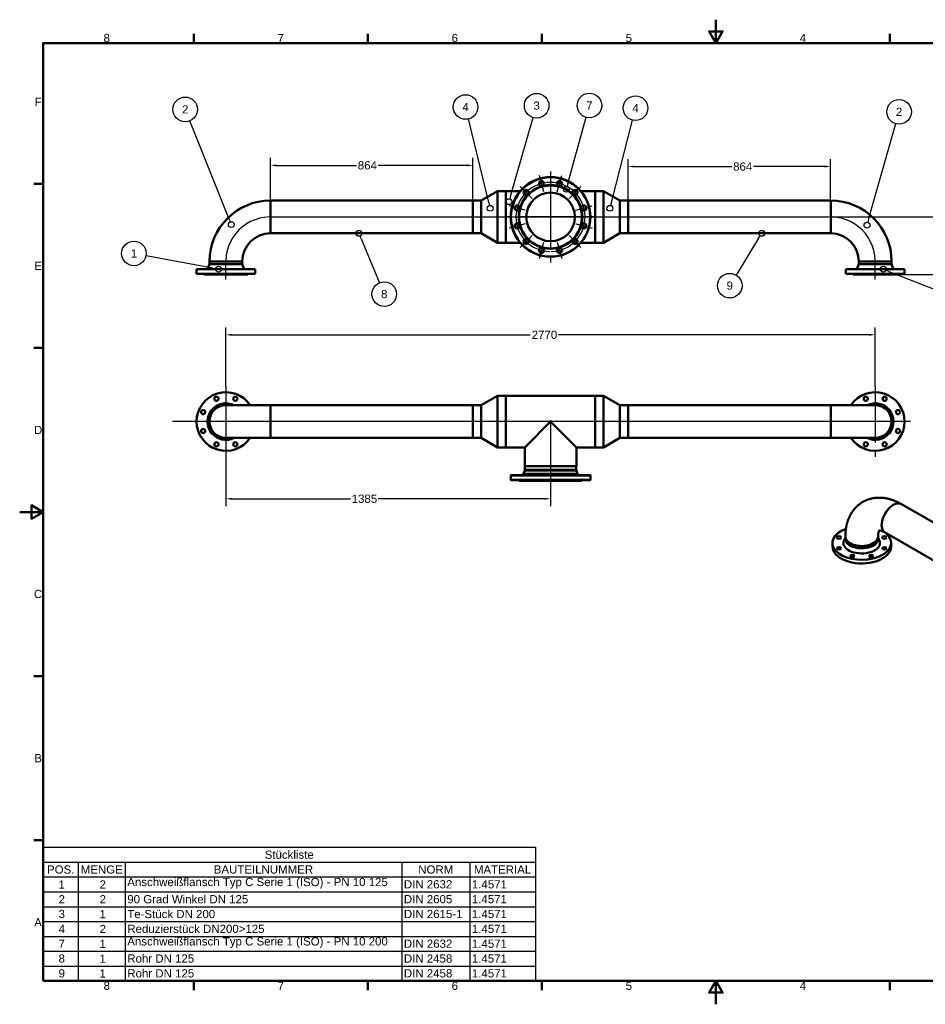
# Paper-space layout 'Layout1' of a CAD drawing. Extents: x 0 to 594, y 0 to 420.
# Tile 1 of 2: x 0 to 386, y 0 to 420. Entities that reach past the tile are written whole.
import ezdxf

# ---------------------------------------------------------------- set-up
doc = ezdxf.new("R2010")
doc.units = 0
doc.linetypes.add('ACAD_ISO08W100', pattern=[36, 24, -3, 6, -3])
for name, color, linetype, lineweight in [('2DTransRahmen', 7, 'Continuous', 50), ('AM_0', 7, 'Continuous', 50), ('AM_2', 7, 'Continuous', 50), ('AM_5', 7, 'Continuous', 25), ('AM_7', 7, 'ACAD_ISO08W100', 25)]:
    doc.layers.add(name, color=color, linetype=linetype, lineweight=lineweight)
doc.styles.add('Aktuell-DIN', font='ARIAL.TTF')
doc.styles.get("Standard").update_dxf_attribs({"font": 'ARIAL.TTF'})
doc.styles.add('Textstil12', font='ARIAL.TTF')
doc.dimstyles.new('DIN - Andere', dxfattribs={"dimtxt": 3.5, "dimasz": 2.5, "dimexe": 3.175, "dimexo": 0, "dimgap": 0.8, "dimtad": 0, "dimtih": 1, "dimtoh": 1, "dimrnd": 1e-08, "dimtxsty": 'Standard', "dimblk2": 'CLOSED', "dimcen": 0.09, "dimdle": 10, "dimclrd": 250, "dimclre": 250, "dimclrt": 18, "dimadec": 0, "dimazin": 2, "dimtfac": 1, "dimtofl": 0, "dimtmove": 0, "dimatfit": 3, "dimfxl": 1, "dimtolj": 1, "dimlwd": 25, "dimlwe": 25, "dimarcsym": 0})

# ---------------------------------------------------------------- blocks, each defined once
blk = doc.blocks.new('Default Border')
at = {"layer": '2DTransRahmen', "linetype": 'Continuous', "lineweight": 50}
for points in [[(297, 420), (297, 410), (294.11, 415), (299.89, 415), (297, 410)], [(74.25, 410), (74.25, 413.9)], [(148.5, 410), (148.5, 413.9)], [(222.75, 410), (222.75, 413.9)], [(371.25, 410), (371.25, 413.9)], [(10, 10), (10, 410), (584, 410), (584, 10), (10, 10)], [(10, 350), (6.1, 350)], [(10, 280), (6.1, 280)], [(0, 210), (10, 210), (5, 212.89), (5, 207.11), (10, 210)], [(10, 140), (6.1, 140)], [(10, 70), (6.1, 70)], [(74.25, 10), (74.25, 6.1)], [(148.5, 10), (148.5, 6.1)], [(222.75, 10), (222.75, 6.1)], [(297, 0), (297, 10), (294.11, 5), (299.89, 5), (297, 10)], [(371.25, 10), (371.25, 6.1)]]:
    blk.add_lwpolyline(points, dxfattribs=at)
at = {"layer": '2DTransRahmen', "lineweight": 211, "char_height": 3.5, "attachment_point": 7, "style": 'Aktuell-DIN'}
for s, insert in [('8', (35.77, 410.4)), ('7', (110.02, 410.4)), ('6', (184.27, 410.4)), ('5', (258.52, 410.4)), ('4', (332.77, 410.4)), ('F', (6.36, 383.25)), ('E', (6.22, 313.25)), ('D', (6.08, 243.25)), ('C', (6.08, 173.25)), ('B', (6.22, 103.25)), ('A', (6.21, 33.25)), ('8', (35.77, 6.1)), ('7', (110.02, 6.1)), ('6', (184.27, 6.1)), ('5', (258.52, 6.1)), ('4', (332.77, 6.1))]:
    blk.add_mtext(s, dxfattribs=dict(at, insert=insert))
blk = doc.blocks.new('2DMittellinie1')
at = {"layer": 'AM_2', "lineweight": 25}
blk.add_line((87.97, 309.16), (87.97, 316.06), dxfattribs=at)
blk = doc.blocks.new('2DMittellinie2')
at = {"layer": 'AM_2', "lineweight": 25}
blk.add_arc((106.97, 316.86), 19, 85.4766, 184.5234, dxfattribs=at)
blk = doc.blocks.new('2DMittellinie3')
at = {"layer": 'AM_2', "lineweight": 25}
blk.add_line((107.05, 335.86), (344.86, 335.86), dxfattribs=at)
blk = doc.blocks.new('2DMittellinie4')
at = {"layer": 'AM_2', "lineweight": 25}
blk.add_arc((345.97, 316.86), 19, 355.4766, 94.5234, dxfattribs=at)
blk = doc.blocks.new('2DMittellinie5')
at = {"layer": 'AM_2', "lineweight": 25}
blk.add_line((364.97, 309.16), (364.97, 316.06), dxfattribs=at)
blk = doc.blocks.new('2DMittellinie6')
at = {"layer": 'AM_2', "lineweight": 25}
blk.add_line((379.89, 248.58), (65.22, 248.58), dxfattribs=at)
blk = doc.blocks.new('2DMittellinie7')
at = {"layer": 'AM_2', "lineweight": 25}
blk.add_line((226.47, 249.18), (226.47, 226.98), dxfattribs=at)
blk = doc.blocks.new('2DMittelpunkt1')
at = {"layer": 'AM_7', "lineweight": 25}
for p, q in [((87.97, 263.58), (87.97, 233.58)), ((102.97, 248.58), (72.97, 248.58))]:
    blk.add_line(p, q, dxfattribs=at)
blk = doc.blocks.new('2DMittelpunkt2')
at = {"layer": 'AM_7', "lineweight": 25}
for p, q in [((364.97, 263.58), (364.97, 233.58)), ((379.97, 248.58), (349.97, 248.58))]:
    blk.add_line(p, q, dxfattribs=at)
blk = doc.blocks.new('2DMittelpunkt3')
at = {"layer": 'AM_7', "lineweight": 25}
for p, q in [((226.47, 348.98), (226.47, 322.75)), ((239.59, 335.86), (213.36, 335.86))]:
    blk.add_line(p, q, dxfattribs=at)
blk = doc.blocks.new('2DTransSymbol1')
at = {"layer": 'AM_5', "linetype": 'Continuous', "lineweight": 25}
for q in [(72.56, 376.88), (89.8, 333.74)]:
    blk.add_line((89.33, 334.9), q, dxfattribs=at)
for centre, radius in [((70.61, 381.74), 5.25), ((90.26, 332.58), 1.25)]:
    blk.add_circle(centre, radius, dxfattribs=at)
at = {"layer": 'AM_5', "linetype": 'Continuous', "lineweight": 25, "insert": (69.25, 379.99), "char_height": 3.5, "attachment_point": 7, "style": 'Textstil12'}
blk.add_mtext('2', dxfattribs=at)
blk = doc.blocks.new('2DTransSymbol2')
at = {"layer": 'AM_5', "linetype": 'Continuous', "lineweight": 25}
for q in [(53.89, 319.33), (83.61, 313.79)]:
    blk.add_line((82.38, 314.02), q, dxfattribs=at)
for centre, radius in [((48.74, 320.29), 5.25), ((84.84, 313.56), 1.25)]:
    blk.add_circle(centre, radius, dxfattribs=at)
at = {"layer": 'AM_5', "linetype": 'Continuous', "lineweight": 25, "insert": (47.38, 318.53), "char_height": 3.5, "attachment_point": 7, "style": 'Textstil12'}
blk.add_mtext('1', dxfattribs=at)
blk = doc.blocks.new('2DTransSymbol3')
at = {"layer": 'AM_5', "linetype": 'Continuous', "lineweight": 25}
for q in [(191.45, 377.67), (200.41, 340.76)]:
    blk.add_line((200.11, 341.98), q, dxfattribs=at)
for centre, radius in [((190.22, 382.75), 5.25), ((200.7, 339.55), 1.25)]:
    blk.add_circle(centre, radius, dxfattribs=at)
at = {"layer": 'AM_5', "color": 178, "linetype": 'Continuous', "lineweight": 25, "insert": (188.86, 381), "char_height": 3.5, "attachment_point": 7, "style": 'Textstil12'}
blk.add_mtext('4', dxfattribs=at)
blk = doc.blocks.new('2DTransSymbol4')
at = {"layer": 'AM_5', "linetype": 'Continuous', "lineweight": 25}
for q in [(219.09, 378.28), (209.05, 343.59)]:
    blk.add_line((209.4, 344.79), q, dxfattribs=at)
for centre, radius in [((220.54, 383.31), 5.25), ((208.7, 342.39), 1.25)]:
    blk.add_circle(centre, radius, dxfattribs=at)
at = {"layer": 'AM_5', "color": 18, "linetype": 'Continuous', "lineweight": 25, "insert": (219.18, 381.55), "char_height": 3.5, "attachment_point": 7, "style": 'Textstil12'}
blk.add_mtext('3', dxfattribs=at)
blk = doc.blocks.new('2DTransSymbol5')
at = {"layer": 'AM_5', "linetype": 'Continuous', "lineweight": 25}
for q in [(261.41, 377.2), (252.1, 340.76)]:
    blk.add_line((252.41, 341.97), q, dxfattribs=at)
for centre, radius in [((262.71, 382.26), 5.25), ((251.79, 339.55), 1.25)]:
    blk.add_circle(centre, radius, dxfattribs=at)
at = {"layer": 'AM_5', "color": 18, "linetype": 'Continuous', "lineweight": 25, "insert": (261.35, 380.51), "char_height": 3.5, "attachment_point": 7, "style": 'Textstil12'}
blk.add_mtext('4', dxfattribs=at)
blk = doc.blocks.new('2DTransSymbol6')
at = {"layer": 'AM_5', "linetype": 'Continuous', "lineweight": 25}
for q in [(373.73, 375.67), (361.8, 333.53)]:
    blk.add_line((362.14, 334.73), q, dxfattribs=at)
for centre, radius in [((375.16, 380.7), 5.25), ((361.46, 332.33), 1.25)]:
    blk.add_circle(centre, radius, dxfattribs=at)
at = {"layer": 'AM_5', "color": 18, "linetype": 'Continuous', "lineweight": 25, "insert": (373.8, 378.95), "char_height": 3.5, "attachment_point": 7, "style": 'Textstil12'}
blk.add_mtext('2', dxfattribs=at)
blk = doc.blocks.new('2DTransSymbol7')
at = {"layer": 'AM_5', "linetype": 'Continuous', "lineweight": 25}
for q in [(369.59, 313.1), (400.8, 300.79)]:
    blk.add_line((370.75, 312.64), q, dxfattribs=at)
for centre, radius in [((368.43, 313.56), 1.25), ((405.67, 298.87), 5.25)]:
    blk.add_circle(centre, radius, dxfattribs=at)
at = {"layer": 'AM_5', "linetype": 'Continuous', "lineweight": 25, "insert": (404.31, 297.11), "char_height": 3.5, "attachment_point": 7, "style": 'Textstil12'}
blk.add_mtext('1', dxfattribs=at)
blk = doc.blocks.new('*D43')
at = {"layer": 'AM_5', "color": 250, "linetype": 'Continuous', "lineweight": 25}
for p, q in [((87.97, 248.58), (87.97, 212.46)), ((226.47, 226.98), (226.47, 212.46)), ((90.47, 215.63), (141.19, 215.63)), ((223.97, 215.63), (152.94, 215.63))]:
    blk.add_line(p, q, dxfattribs=at)
at = {"layer": 'AM_5', "color": 250, "linetype": 'Continuous'}
for points in [[(90.47, 216.05), (90.47, 215.22), (87.97, 215.63)], [(223.97, 216.05), (223.97, 215.22), (226.47, 215.63)]]:
    blk.add_solid(points, dxfattribs=at)
at = {"layer": 'Defpoints', "color": 0, "linetype": 'Continuous'}
for p in [(87.97, 248.58), (226.47, 226.98), (226.47, 215.63)]:
    blk.add_point(p, dxfattribs=at)
at = {"layer": 'AM_5', "color": 18, "linetype": 'Continuous', "lineweight": 25, "insert": (147.07, 215.63), "char_height": 3.5, "attachment_point": 5, "style": 'Textstil12'}
blk.add_mtext('\\A1;1385', dxfattribs=at)
blk = doc.blocks.new('_Closed')
at = {"color": 0, "linetype": 'ByBlock', "lineweight": -2}
for p, q in [((-10, 1.67), (0, 0)), ((-10, 1.67), (-10, -1.67)), ((0, 0), (-10, -1.67)), ((0, 0), (-10, 0))]:
    blk.add_line(p, q, dxfattribs=at)
blk = doc.blocks.new('*D44')
at = {"layer": 'AM_5', "color": 250, "linetype": 'Continuous', "lineweight": 25}
for p, q in [((87.97, 263.58), (87.97, 288.76)), ((364.97, 263.58), (364.97, 288.76)), ((90.47, 285.58), (217.82, 285.58)), ((362.47, 285.58), (229.92, 285.58))]:
    blk.add_line(p, q, dxfattribs=at)
at = {"layer": 'AM_5', "color": 250, "linetype": 'Continuous'}
for points in [[(90.47, 286), (90.47, 285.16), (87.97, 285.58)], [(362.47, 286), (362.47, 285.16), (364.97, 285.58)]]:
    blk.add_solid(points, dxfattribs=at)
at = {"layer": 'Defpoints', "color": 0, "linetype": 'Continuous'}
for p in [(364.97, 285.58), (87.97, 263.58), (364.97, 263.58)]:
    blk.add_point(p, dxfattribs=at)
at = {"layer": 'AM_5', "color": 18, "linetype": 'Continuous', "lineweight": 25, "insert": (223.87, 285.58), "char_height": 3.5, "attachment_point": 5, "style": 'Textstil12'}
blk.add_mtext('\\A1;2770', dxfattribs=at)
blk = doc.blocks.new('*D45')
at = {"layer": 'AM_5', "color": 250, "linetype": 'Continuous', "lineweight": 25}
for p, q in [((259.57, 335.86), (259.57, 360.53)), ((262.07, 357.35), (303.77, 357.35)), ((343.47, 357.35), (313.09, 357.35)), ((345.97, 335.86), (345.97, 360.53))]:
    blk.add_line(p, q, dxfattribs=at)
at = {"layer": 'AM_5', "color": 250, "linetype": 'Continuous'}
for points in [[(262.07, 357.77), (262.07, 356.94), (259.57, 357.35)], [(343.47, 357.77), (343.47, 356.94), (345.97, 357.35)]]:
    blk.add_solid(points, dxfattribs=at)
at = {"layer": 'Defpoints', "color": 0, "linetype": 'Continuous'}
for p in [(345.97, 357.35), (259.57, 335.86), (345.97, 335.86)]:
    blk.add_point(p, dxfattribs=at)
at = {"layer": 'AM_5', "color": 18, "linetype": 'Continuous', "lineweight": 25, "insert": (308.43, 357.35), "char_height": 3.5, "attachment_point": 5, "style": 'Textstil12'}
blk.add_mtext('\\A1;864', dxfattribs=at)
blk = doc.blocks.new('*D46')
at = {"layer": 'AM_5', "color": 250, "linetype": 'Continuous', "lineweight": 25}
for p, q in [((345.97, 335.86), (403.15, 335.86)), ((399.97, 333.36), (399.97, 326.8)), ((399.97, 313.86), (399.97, 321.62)), ((364.97, 311.36), (403.15, 311.36))]:
    blk.add_line(p, q, dxfattribs=at)
at = {"layer": 'AM_5', "color": 250, "linetype": 'Continuous'}
for points in [[(399.55, 333.36), (400.39, 333.36), (399.97, 335.86)], [(399.55, 313.86), (400.39, 313.86), (399.97, 311.36)]]:
    blk.add_solid(points, dxfattribs=at)
at = {"layer": 'Defpoints', "color": 0, "linetype": 'Continuous'}
for p in [(345.97, 335.86), (364.97, 311.36), (399.97, 311.36)]:
    blk.add_point(p, dxfattribs=at)
at = {"layer": 'AM_5', "color": 18, "linetype": 'Continuous', "lineweight": 25, "insert": (399.97, 324.21), "char_height": 3.5, "attachment_point": 5, "style": 'Textstil12'}
blk.add_mtext('\\A1;245', dxfattribs=at)
blk = doc.blocks.new('2DTransSymbol8')
at = {"layer": 'AM_5', "linetype": 'Continuous', "lineweight": 25}
for q in [(241.65, 378.36), (233.56, 348.87)]:
    blk.add_line((233.89, 350.07), q, dxfattribs=at)
for centre, radius in [((243.04, 383.4), 5.25), ((233.23, 347.66), 1.25)]:
    blk.add_circle(centre, radius, dxfattribs=at)
at = {"layer": 'AM_5', "linetype": 'Continuous', "lineweight": 25, "insert": (241.68, 381.68), "char_height": 3.5, "attachment_point": 7, "style": 'Textstil12'}
blk.add_mtext('7', dxfattribs=at)
blk = doc.blocks.new('2DMittelpunkt4')
at = {"layer": 'AM_7', "lineweight": 25}
for p, q in [((226.47, 355.26), (226.47, 316.46)), ((245.87, 335.86), (207.07, 335.86))]:
    blk.add_line(p, q, dxfattribs=at)
blk = doc.blocks.new('2DMittelpunkt5')
at = {"layer": 'AM_7', "lineweight": 25}
blk.add_line((221.72, 318.14), (223.59, 325.09), dxfattribs=at)
blk = doc.blocks.new('2DMittelpunkt6')
at = {"layer": 'AM_7', "lineweight": 25}
blk.add_line((218.59, 327.98), (213.5, 322.88), dxfattribs=at)
blk = doc.blocks.new('2DMittelpunkt7')
at = {"layer": 'AM_7', "lineweight": 25}
blk.add_line((215.7, 332.97), (208.75, 331.11), dxfattribs=at)
blk = doc.blocks.new('2DMittelpunkt8')
at = {"layer": 'AM_7', "lineweight": 25}
blk.add_line((215.7, 338.75), (208.75, 340.61), dxfattribs=at)
blk = doc.blocks.new('2DMittelpunkt9')
at = {"layer": 'AM_7', "lineweight": 25}
blk.add_line((218.59, 343.74), (213.5, 348.84), dxfattribs=at)
blk = doc.blocks.new('2DMittelpunkt10')
at = {"layer": 'AM_7', "lineweight": 25}
blk.add_line((223.59, 346.63), (221.72, 353.58), dxfattribs=at)
blk = doc.blocks.new('2DMittelpunkt11')
at = {"layer": 'AM_7', "lineweight": 25}
blk.add_line((229.36, 346.63), (231.22, 353.58), dxfattribs=at)
blk = doc.blocks.new('2DMittelpunkt12')
at = {"layer": 'AM_7', "lineweight": 25}
blk.add_line((234.36, 343.74), (239.45, 348.84), dxfattribs=at)
blk = doc.blocks.new('2DMittelpunkt13')
at = {"layer": 'AM_7', "lineweight": 25}
blk.add_line((237.24, 338.75), (244.2, 340.61), dxfattribs=at)
blk = doc.blocks.new('2DMittelpunkt14')
at = {"layer": 'AM_7', "lineweight": 25}
blk.add_line((237.24, 332.97), (244.2, 331.11), dxfattribs=at)
blk = doc.blocks.new('2DMittelpunkt15')
at = {"layer": 'AM_7', "lineweight": 25}
blk.add_line((234.36, 327.98), (239.45, 322.88), dxfattribs=at)
blk = doc.blocks.new('2DMittelpunkt16')
at = {"layer": 'AM_7', "lineweight": 25}
blk.add_line((229.36, 325.09), (231.22, 318.14), dxfattribs=at)
blk = doc.blocks.new('2DMittellinie8')
at = {"layer": 'AM_2', "lineweight": 25}
blk.add_arc((226.47, 335.86), 14.75, 271.0159, 268.9841, dxfattribs=at)
blk = doc.blocks.new('*D47')
at = {"layer": 'AM_5', "color": 250, "linetype": 'Continuous', "lineweight": 25}
for p, q in [((106.97, 335.86), (106.97, 361.04)), ((109.47, 357.86), (143.65, 357.86)), ((190.87, 357.86), (152.97, 357.86)), ((193.37, 335.86), (193.37, 361.04))]:
    blk.add_line(p, q, dxfattribs=at)
at = {"layer": 'AM_5', "color": 250, "linetype": 'Continuous'}
for points in [[(109.47, 358.28), (109.47, 357.44), (106.97, 357.86)], [(190.87, 358.28), (190.87, 357.44), (193.37, 357.86)]]:
    blk.add_solid(points, dxfattribs=at)
at = {"layer": 'Defpoints', "color": 0, "linetype": 'Continuous'}
for p in [(193.37, 357.86), (106.97, 335.86), (193.37, 335.86)]:
    blk.add_point(p, dxfattribs=at)
at = {"layer": 'AM_5', "color": 18, "linetype": 'Continuous', "lineweight": 25, "insert": (148.31, 357.86), "char_height": 3.5, "attachment_point": 5, "style": 'Textstil12'}
blk.add_mtext('\\A1;864', dxfattribs=at)
blk = doc.blocks.new('2DTransSymbol9')
at = {"layer": 'AM_5', "linetype": 'Continuous', "lineweight": 25}
for q in [(145.19, 327.72), (153.51, 307.77)]:
    blk.add_line((145.67, 326.57), q, dxfattribs=at)
for centre, radius in [((144.71, 328.88), 1.25), ((155.52, 302.93), 5.25)]:
    blk.add_circle(centre, radius, dxfattribs=at)
at = {"layer": 'AM_5', "linetype": 'Continuous', "lineweight": 25, "insert": (154.16, 301.18), "char_height": 3.5, "attachment_point": 7, "style": 'Textstil12'}
blk.add_mtext('8', dxfattribs=at)
blk = doc.blocks.new('2DTransSymbol10')
at = {"layer": 'AM_5', "linetype": 'Continuous', "lineweight": 25}
for q in [(315.9, 327.81), (305.66, 311.01)]:
    blk.add_line((315.25, 326.74), q, dxfattribs=at)
for centre, radius in [((316.55, 328.88), 1.25), ((302.93, 306.54), 5.25)]:
    blk.add_circle(centre, radius, dxfattribs=at)
at = {"layer": 'AM_5', "color": 18, "linetype": 'Continuous', "lineweight": 25, "insert": (301.57, 304.78), "char_height": 3.5, "attachment_point": 7, "style": 'Textstil12'}
blk.add_mtext('9', dxfattribs=at)

psp = doc.layouts.get("Layout1")

# ---------------------------------------------------------------- linework, layer by layer
at = {"lineweight": 25}
for p, q in [((10, 66.9675), (220, 66.9675)), ((10, 10), (10, 66.9675)), ((220, 66.9675), (220, 10)), ((10, 60.6378), (220, 60.6378)), ((25, 60.6378), (25, 54.3081)), ((45, 60.6378), (45, 54.3081)), ((163, 60.6378), (163, 54.3081)), ((192, 60.6378), (192, 54.3081)), ((10, 54.3081), (220, 54.3081)), ((25, 54.3081), (25, 47.9784)), ((45, 54.3081), (45, 47.9784)), ((163, 54.3081), (163, 47.9784)), ((192, 54.3081), (192, 47.9784)), ((10, 47.9784), (220, 47.9784)), ((25, 47.9784), (25, 41.6486)), ((45, 47.9784), (45, 41.6486)), ((163, 47.9784), (163, 41.6486)), ((192, 47.9784), (192, 41.6486)), ((10, 41.6486), (220, 41.6486)), ((25, 41.6486), (25, 35.3189)), ((45, 41.6486), (45, 35.3189)), ((163, 41.6486), (163, 35.3189)), ((192, 41.6486), (192, 35.3189)), ((10, 35.3189), (220, 35.3189)), ((25, 35.3189), (25, 28.9892)), ((45, 35.3189), (45, 28.9892)), ((163, 35.3189), (163, 28.9892)), ((192, 35.3189), (192, 28.9892)), ((10, 28.9892), (220, 28.9892)), ((25, 28.9892), (25, 22.6595)), ((45, 28.9892), (45, 22.6595)), ((163, 28.9892), (163, 22.6595)), ((192, 28.9892), (192, 22.6595)), ((10, 22.6595), (220, 22.6595)), ((25, 22.6595), (25, 16.3297)), ((45, 22.6595), (45, 16.3297)), ((163, 22.6595), (163, 16.3297)), ((192, 22.6595), (192, 16.3297)), ((10, 16.3297), (220, 16.3297)), ((25, 16.3297), (25, 10)), ((45, 16.3297), (45, 10)), ((163, 16.3297), (163, 10)), ((192, 16.3297), (192, 10)), ((220, 10), (10, 10))]:
    psp.add_line(p, q, dxfattribs=at)
at = {"layer": 'AM_0', "linetype": 'Continuous', "lineweight": 50}
for p, q in [((196.8734, 342.845), (203.8734, 346.875)), ((203.8734, 331.5427), (203.8734, 346.875)), ((203.8734, 346.875), (207.3734, 346.875)), ((207.3734, 331.5427), (207.3734, 346.875)), ((207.3734, 346.875), (207.3734, 324.845)), ((207.3734, 346.875), (213.5247, 346.875)), ((215.1122, 346.875), (216.9751, 346.875)), ((235.9718, 346.875), (237.8347, 346.875)), ((239.4222, 346.875), (245.5734, 346.875)), ((245.5734, 346.875), (245.5734, 324.845)), ((249.0734, 346.875), (245.5734, 346.875)), ((245.5734, 346.875), (245.5734, 324.845)), ((249.0734, 346.875), (249.0734, 324.845)), ((256.0734, 342.845), (249.0734, 346.875)), ((106.9734, 342.845), (106.9734, 328.875)), ((106.9734, 342.845), (193.3734, 342.845)), ((106.9734, 342.845), (106.9734, 328.875)), ((193.3734, 342.845), (193.3734, 328.875)), ((193.3734, 333.1223), (193.3734, 342.845)), ((193.3734, 342.845), (196.8734, 342.845)), ((196.8734, 333.1223), (196.8734, 342.845)), ((256.0734, 342.845), (256.0734, 328.875)), ((259.5734, 342.845), (256.0734, 342.845)), ((259.5734, 342.845), (259.5734, 328.875)), ((259.5734, 342.845), (345.9734, 342.845)), ((259.5734, 342.845), (259.5734, 328.875)), ((345.9734, 342.845), (345.9734, 328.875)), ((345.9734, 328.875), (345.9734, 342.845)), ((193.3734, 328.875), (193.3734, 333.1223)), ((196.8734, 328.875), (196.8734, 333.1223)), ((106.9734, 328.875), (193.3734, 328.875)), ((193.3734, 328.875), (196.8734, 328.875)), ((196.8734, 328.875), (203.8734, 324.845)), ((203.8734, 324.845), (203.8734, 331.5427)), ((207.3734, 324.845), (207.3734, 331.5427)), ((256.0734, 328.875), (249.0734, 324.845)), ((259.5734, 328.875), (256.0734, 328.875)), ((259.5734, 328.875), (345.9734, 328.875)), ((203.8734, 324.845), (207.3734, 324.845)), ((207.3734, 324.845), (213.5247, 324.845)), ((215.1122, 324.845), (216.9751, 324.845)), ((235.9718, 324.845), (237.8347, 324.845)), ((239.4222, 324.845), (245.5734, 324.845)), ((249.0734, 324.845), (245.5734, 324.845)), ((80.9884, 315.66), (80.1734, 313.56)), ((80.9884, 316.86), (94.9584, 316.86)), ((94.4267, 316.86), (80.9884, 316.86)), ((80.9884, 315.66), (80.9884, 316.86)), ((94.4267, 315.66), (80.9884, 315.66)), ((94.9584, 316.86), (94.4267, 316.86)), ((94.9584, 315.66), (94.4267, 315.66)), ((94.9584, 315.66), (94.9584, 316.86)), ((94.9584, 315.66), (95.7734, 313.56)), ((357.9884, 315.66), (357.1734, 313.56)), ((357.9884, 316.86), (371.9584, 316.86)), ((371.9584, 316.86), (357.9884, 316.86)), ((357.9884, 315.66), (357.9884, 316.86)), ((371.9584, 315.66), (357.9884, 315.66)), ((371.9584, 315.66), (371.9584, 316.86)), ((371.9584, 315.66), (372.7734, 313.56)), ((99.5219, 313.56), (75.4734, 313.56)), ((75.4734, 311.66), (75.4734, 313.56)), ((99.5219, 311.66), (75.4734, 311.66)), ((78.5734, 311.36), (78.5734, 311.66)), ((96.6579, 311.36), (78.5734, 311.36)), ((97.3734, 311.36), (96.6579, 311.36)), ((97.3734, 311.36), (97.3734, 311.66)), ((100.4734, 313.56), (99.5219, 313.56)), ((100.4734, 311.66), (99.5219, 311.66)), ((100.4734, 311.66), (100.4734, 313.56)), ((377.4734, 313.56), (352.4734, 313.56)), ((352.4734, 311.66), (352.4734, 313.56)), ((377.4734, 311.66), (352.4734, 311.66)), ((355.5734, 311.36), (355.5734, 311.66)), ((374.3734, 311.36), (355.5734, 311.36)), ((374.3734, 311.36), (374.3734, 311.66)), ((377.4734, 311.66), (377.4734, 313.56)), ((196.8734, 255.5665), (203.8734, 259.5965)), ((203.8734, 237.5665), (203.8734, 259.5965)), ((203.8734, 259.5965), (207.3734, 259.5965)), ((207.3734, 237.5665), (207.3734, 259.5965)), ((207.3734, 259.5965), (207.3734, 248.5815)), ((207.3734, 259.5965), (245.5734, 259.5965)), ((245.5734, 259.5965), (245.5734, 248.5815)), ((249.0734, 259.5965), (245.5734, 259.5965)), ((245.5734, 259.5965), (245.5734, 248.5815)), ((249.0734, 259.5965), (249.0734, 248.5815)), ((256.0734, 255.5665), (249.0734, 259.5965)), ((106.9734, 255.5665), (87.9734, 255.5665)), ((106.9734, 255.5665), (106.9734, 241.5965)), ((106.9734, 255.5665), (193.3734, 255.5665)), ((106.9734, 255.5665), (106.9734, 241.5965)), ((193.3734, 255.5665), (193.3734, 241.5965)), ((193.3734, 241.5965), (193.3734, 255.5665)), ((193.3734, 255.5665), (196.8734, 255.5665)), ((196.8734, 241.5965), (196.8734, 255.5665)), ((256.0734, 255.5665), (256.0734, 248.5815)), ((259.5734, 255.5665), (256.0734, 255.5665)), ((259.5734, 255.5665), (259.5734, 241.5965)), ((259.5734, 255.5665), (345.9734, 255.5665)), ((259.5734, 255.5665), (259.5734, 248.5815)), ((345.9734, 255.5665), (345.9734, 241.5965)), ((345.9734, 241.5965), (345.9734, 255.5665)), ((364.9734, 255.5665), (345.9734, 255.5665)), ((207.3734, 248.5815), (207.3734, 237.5665)), ((226.4734, 248.5815), (215.4584, 237.5665)), ((237.4884, 237.5665), (226.4734, 248.5815)), ((245.5734, 248.5815), (245.5734, 237.5665)), ((245.5734, 248.5815), (245.5734, 237.5665)), ((249.0734, 248.5815), (249.0734, 237.5665)), ((256.0734, 248.5815), (256.0734, 241.5965)), ((259.5734, 248.5815), (259.5734, 241.5965)), ((87.9734, 241.5965), (106.9734, 241.5965)), ((106.9734, 241.5965), (193.3734, 241.5965)), ((193.3734, 241.5965), (196.8734, 241.5965)), ((196.8734, 241.5965), (203.8734, 237.5665)), ((256.0734, 241.5965), (249.0734, 237.5665)), ((259.5734, 241.5965), (256.0734, 241.5965)), ((259.5734, 241.5965), (345.9734, 241.5965)), ((345.9734, 241.5965), (364.9734, 241.5965)), ((203.8734, 237.5665), (207.3734, 237.5665)), ((207.3734, 237.5665), (215.4584, 237.5665)), ((215.4584, 237.5665), (215.4584, 229.4815)), ((237.4884, 237.5665), (245.5734, 237.5665)), ((237.4884, 237.5665), (237.4884, 229.4815)), ((249.0734, 237.5665), (245.5734, 237.5665)), ((215.4589, 227.7168), (214.962, 226.3417)), ((237.4884, 229.4815), (215.4584, 229.4815)), ((215.5184, 228.0567), (215.5184, 229.4815)), ((237.4284, 228.0567), (237.4284, 229.4815)), ((237.488, 227.7168), (237.9849, 226.3417)), ((209.4734, 223.6815), (209.4734, 225.5815)), ((209.5734, 225.6815), (243.3734, 225.6815)), ((243.3734, 223.5815), (209.5734, 223.5815)), ((213.0734, 223.2815), (213.0734, 223.3815)), ((239.8734, 223.2815), (213.0734, 223.2815)), ((239.8734, 223.2815), (239.8734, 223.3815)), ((243.4734, 223.6815), (243.4734, 225.5815)), ((376.1481, 213.3583), (437.2421, 178.1765)), ((352.2423, 199.0879), (351.7244, 198.0385)), ((352.2423, 198.5274), (352.2423, 199.5085)), ((366.2123, 198.5274), (366.2123, 199.5085)), ((366.2123, 199.0879), (366.7302, 198.0385)), ((369.1766, 201.2521), (430.2706, 166.0704)), ((346.7273, 195.2572), (346.7273, 196.8106)), ((371.7273, 195.2572), (371.7273, 196.8106))]:
    psp.add_line(p, q, dxfattribs=at)
for p, q in [((237.488, 227.7168), (215.4589, 227.7168)), ((215.5184, 228.0567), (237.4284, 228.0567)), ((243.4734, 225.5815), (209.4734, 225.5815)), ((209.4734, 223.6815), (243.4734, 223.6815)), ((239.8734, 223.3815), (213.0734, 223.3815)), ((214.962, 226.3417), (237.9849, 226.3417))]:
    psp.add_line(p, q, dxfattribs=at).dxf.unprotected_set("ltscale", 0)
for points in [[(352.2423, 199.5085), (352.2429, 199.6738), (352.2445, 199.8389), (352.2473, 200.004), (352.2511, 200.1689), (352.2561, 200.3337), (352.2623, 200.4984), (352.2695, 200.663), (352.278, 200.8275), (352.2876, 200.9918), (352.2983, 201.156), (352.3102, 201.32), (352.3233, 201.4839), (352.3376, 201.6477), (352.3531, 201.8113), (352.3698, 201.9748), (352.3877, 202.138), (352.4069, 202.3012), (352.4273, 202.4641), (352.4489, 202.6269), (352.4718, 202.7895), (352.4959, 202.9519), (352.5214, 203.1141), (352.5481, 203.2761), (352.5761, 203.4379), (352.6054, 203.5995), (352.6361, 203.7609), (352.6681, 203.9221), (352.7014, 204.083), (352.7361, 204.2437), (352.7721, 204.4042), (352.8095, 204.5644), (352.8483, 204.7243), (352.8885, 204.884), (352.9302, 205.0434), (352.9732, 205.2025), (353.0177, 205.3613), (353.0637, 205.5198), (353.1111, 205.6779), (353.16, 205.8358), (353.2103, 205.9933), (353.2622, 206.1504), (353.3156, 206.3072), (353.3705, 206.4636), (353.427, 206.6196), (353.485, 206.7752), (353.5446, 206.9304), (353.6057, 207.0852), (353.6685, 207.2395), (353.7328, 207.3933), (353.7988, 207.5467), (353.8664, 207.6995), (353.9356, 207.8519), (354.0065, 208.0037), (354.079, 208.1549), (354.1532, 208.3056), (354.2292, 208.4556), (354.3067, 208.6051), (354.3861, 208.7538), (354.4671, 208.902), (354.5498, 209.0494), (354.6343, 209.1961), (354.7205, 209.3421), (354.8085, 209.4873), (354.8982, 209.6318), (354.9897, 209.7754), (355.0829, 209.9182), (355.1779, 210.06), (355.2747, 210.201), (355.3733, 210.3411), (355.4736, 210.4802), (355.5758, 210.6182), (355.6797, 210.7553), (355.7854, 210.8913), (355.8929, 211.0262), (356.0022, 211.16), (356.1132, 211.2927), (356.226, 211.4241), (356.3405, 211.5543), (356.4568, 211.6833), (356.5749, 211.8109), (356.6947, 211.9373), (356.8162, 212.0622), (356.9395, 212.1858), (357.0644, 212.3079), (357.191, 212.4286), (357.3193, 212.5478), (357.4492, 212.6654), (357.5808, 212.7815), (357.714, 212.8959), (357.8487, 213.0087), (357.985, 213.1198), (358.1229, 213.2293), (358.2623, 213.337), (358.4032, 213.4429), (358.5455, 213.547), (358.6893, 213.6493), (358.8344, 213.7497), (358.981, 213.8482), (359.1288, 213.9449), (359.278, 214.0396), (359.4284, 214.1323), (359.5801, 214.223), (359.733, 214.3117), (359.887, 214.3984), (360.0421, 214.483), (360.1984, 214.5655), (360.3556, 214.646), (360.5139, 214.7243), (360.6732, 214.8006), (360.8333, 214.8747), (360.9944, 214.9466), (361.1563, 215.0164), (361.319, 215.084), (361.4825, 215.1494), (361.6467, 215.2126), (361.8116, 215.2736), (361.9771, 215.3325), (362.1432, 215.3891), (362.3099, 215.4436), (362.4771, 215.4958), (362.6448, 215.5459), (362.8129, 215.5938), (362.9815, 215.6394), (363.1504, 215.6829), (363.3196, 215.7242), (363.4892, 215.7633), (363.659, 215.8003), (363.829, 215.8351), (363.9992, 215.8678), (364.1696, 215.8983), (364.3401, 215.9267), (364.5107, 215.953), (364.6814, 215.9772), (364.852, 215.9993), (365.0228, 216.0194), (365.1934, 216.0374), (365.3641, 216.0534), (365.5347, 216.0673), (365.7051, 216.0793), (365.8755, 216.0893), (366.0457, 216.0973), (366.2157, 216.1034), (366.3856, 216.1075), (366.5552, 216.1098), (366.7246, 216.1102), (366.8938, 216.1087), (367.0627, 216.1053), (367.2314, 216.1001), (367.3998, 216.0931), (367.5678, 216.0844), (367.7355, 216.0738), (367.9029, 216.0615), (368.07, 216.0475), (368.2367, 216.0318), (368.403, 216.0144), (368.5689, 215.9953), (368.7345, 215.9746), (368.8996, 215.9522), (369.0644, 215.9282), (369.2287, 215.9026), (369.3926, 215.8755), (369.5561, 215.8468), (369.7192, 215.8165), (369.8818, 215.7848), (370.044, 215.7515), (370.2057, 215.7168), (370.367, 215.6806), (370.5279, 215.6429), (370.6882, 215.6038), (370.8481, 215.5633), (371.0076, 215.5214), (371.1666, 215.4781), (371.3251, 215.4334), (371.4831, 215.3874), (371.6407, 215.34), (371.7978, 215.2913), (371.9545, 215.2413), (372.1106, 215.19), (372.2663, 215.1374), (372.4215, 215.0835), (372.5762, 215.0284), (372.7305, 214.972), (372.8843, 214.9145), (373.0376, 214.8556), (373.1904, 214.7956), (373.3428, 214.7344), (373.4946, 214.672), (373.6461, 214.6084), (373.797, 214.5437), (373.9474, 214.4778), (374.0974, 214.4108), (374.247, 214.3426), (374.396, 214.2733), (374.5446, 214.203), (374.6927, 214.1315), (374.8403, 214.0589), (374.9875, 213.9853), (375.1342, 213.9105), (375.2804, 213.8348), (375.4262, 213.7579), (375.5715, 213.68), (375.7163, 213.6011), (375.8607, 213.5212), (376.0046, 213.4402), (376.1481, 213.3583)], [(366.2123, 199.5085), (366.2131, 199.6385), (366.2154, 199.7658), (366.2192, 199.8903), (366.2244, 200.0121), (366.231, 200.131), (366.239, 200.2469), (366.2482, 200.3599), (366.2586, 200.4698), (366.2702, 200.5766), (366.2829, 200.6804), (366.2966, 200.7809), (366.3113, 200.8782), (366.3269, 200.9723), (366.3433, 201.063), (366.3604, 201.1504), (366.3781, 201.2345), (366.3964, 201.3151), (366.4152, 201.3923), (366.4344, 201.4661), (366.4539, 201.5364), (366.4737, 201.6033), (366.4935, 201.6667), (366.5133, 201.7266), (366.5331, 201.7831), (366.5527, 201.8361), (366.572, 201.8856), (366.591, 201.9318), (366.6095, 201.9747), (366.6274, 202.0142), (366.6447, 202.0504), (366.6612, 202.0834), (366.6769, 202.1133), (366.6916, 202.1401)], [(366.5454, 202.1317), (366.5465, 202.132), (366.55, 202.1326), (366.5559, 202.1336), (366.5643, 202.1347), (366.5754, 202.136), (366.5893, 202.1372), (366.606, 202.1384), (366.6258, 202.1394), (366.6486, 202.14), (366.6744, 202.1402), (366.7034, 202.1399), (366.7356, 202.1389), (366.7709, 202.1371), (366.8094, 202.1344), (366.8512, 202.1306), (366.8962, 202.1258), (366.9445, 202.1196), (366.9959, 202.1121), (367.0505, 202.1032), (367.1083, 202.0927), (367.1691, 202.0805), (367.2331, 202.0666), (367.3, 202.0509), (367.37, 202.0332), (367.4428, 202.0135), (367.5186, 201.9917), (367.5971, 201.9678), (367.6783, 201.9417), (367.7623, 201.9133), (367.8488, 201.8826), (367.9379, 201.8494), (368.0294, 201.8139), (368.1233, 201.7759), (368.2195, 201.7353), (368.3179, 201.6922), (368.4185, 201.6465), (368.5212, 201.5982), (368.6259, 201.5472), (368.7325, 201.4936), (368.8409, 201.4373), (368.9512, 201.3783), (369.0631, 201.3165), (369.1766, 201.2521)]]:
    psp.add_lwpolyline(points, dxfattribs=at)
for centre, radius in [((226.4734, 335.86), 17), ((226.4734, 335.86), 13.4), ((222.6559, 350.1074), 1.1), ((230.291, 350.1074), 1.1), ((216.0436, 346.2898), 1.1), ((226.4734, 335.86), 10.365), ((236.9033, 346.2898), 1.1), ((212.226, 339.6776), 1.1), ((240.7209, 339.6776), 1.1), ((212.226, 332.0424), 1.1), ((240.7209, 332.0424), 1.1), ((216.0436, 325.4302), 1.1), ((236.9033, 325.4302), 1.1), ((222.6559, 321.6126), 1.1), ((230.291, 321.6126), 1.1), ((83.9553, 258.2823), 0.9), ((91.9916, 258.2823), 0.9), ((360.9553, 258.2823), 0.9), ((368.9916, 258.2823), 0.9), ((78.2727, 252.5997), 0.9), ((374.6742, 252.5997), 0.9), ((78.2727, 244.5634), 0.9), ((374.6742, 244.5634), 0.9), ((83.9553, 238.8808), 0.9), ((91.9916, 238.8808), 0.9), ((360.9553, 238.8808), 0.9), ((368.9916, 238.8808), 0.9)]:
    psp.add_circle(centre, radius, dxfattribs=at)
for radius in [16.9, 13.6]:
    psp.add_circle((226.4734, 335.86), radius, dxfattribs=at).dxf.unprotected_set("ltscale", 0)
for centre, radius, start, end in [((106.9734, 316.86), 25.985, 90, 180), ((345.9734, 316.86), 25.985, 0, 90), ((106.9734, 316.86), 12.015, 90, 180), ((345.9734, 316.86), 12.015, 0, 90), ((87.9734, 248.5815), 12.5, 33.97285, 326.02715), ((364.9734, 248.5815), 12.5, 213.97285, 146.02715), ((87.9734, 248.5815), 7.8, 63.574376, 296.425624), ((364.9734, 248.5815), 7.8, 243.574376, 116.425624), ((87.9734, 248.5815), 6.985, 90, 270), ((87.9734, 248.5815), 6.985, 90, 270), ((364.9734, 248.5815), 6.985, 270, 90), ((364.9734, 248.5815), 6.985, 270, 90.000001), ((214.5184, 228.0567), 1, 340.131987, 0), ((238.4284, 228.0567), 1, 180, 199.868013), ((209.5734, 225.5815), 0.1, 90, 180), ((209.5734, 223.6815), 0.1, 180, 270), ((212.8734, 223.3815), 0.2, 0, 90), ((214.0215, 226.6815), 1, 270, 340.131987), ((238.9254, 226.6815), 1, 199.868013, 270), ((240.0734, 223.3815), 0.2, 90, 180), ((243.3734, 225.5815), 0.1, 0, 90), ((243.3734, 223.6815), 0.1, 270, 0)]:
    psp.add_arc(centre, radius, start, end, dxfattribs=at)
for centre, major_axis, ratio, start_param, end_param in [((372.6623, 207.3052), (-3.4857, -6.0531), 0.57809312, 3.14159265, 6.28318531), ((372.6623, 207.3052), (-3.4857, -6.0531), 0.57809312, 3.14159265, 6.28318531), ((359.2273, 196.8106), (-12.5, 0), 0.5758617, 5.28220678, 8.24668072), ((359.2273, 196.8106), (-7.8, 0), 0.5758617, 6.00629523, 8.24668072), ((359.2273, 199.5085), (-6.985, 0), 0.5758617, 0, 2.35619449), ((359.2273, 199.5085), (-6.985, 0), 0.5758617, 0, 1.96349541), ((359.2273, 198.5274), (-6.985, 0), 0.5758617, 0, 1.96349541), ((359.2273, 199.5085), (6.985, 0), 0.5758617, 5.10508806, 6.28318531), ((359.2273, 198.5274), (6.985, 0), 0.5758617, 5.10508806, 6.28318531), ((359.2273, 196.8106), (7.8, 0), 0.5758617, 5.10508806, 6.56007538), ((359.2273, 196.8106), (12.5, 0), 0.5758617, 5.10508806, 6.996214), ((359.2273, 199.5085), (6.985, 0), 0.5758617, 5.49778714, 6.28318531), ((359.2273, 195.2572), (-12.5, 0), 0.5758617, 0, 1.96349541), ((359.2273, 195.2572), (12.5, 0), 0.5758617, 5.10508806, 6.28318531)]:
    psp.add_ellipse(centre, major_axis=major_axis, ratio=ratio, start_param=start_param, end_param=end_param, dxfattribs=at)
for centre in [(349.5266, 199.1245), (368.928, 199.1245), (349.5266, 194.4967), (368.928, 194.4967), (355.2091, 191.2243), (363.2455, 191.2243)]:
    psp.add_ellipse(centre, major_axis=(0.9, 0), ratio=0.5758617, dxfattribs=at)

# ---------------------------------------------------------------- block references
at = {"layer": '2DTransRahmen'}
psp.add_blockref('Default Border', (0, 0), dxfattribs=at)
at = {"layer": 'AM_2'}
for name in ['2DMittellinie8', '2DMittellinie2', '2DMittellinie4', '2DMittellinie3', '2DMittellinie1', '2DMittellinie5', '2DMittellinie6', '2DMittellinie7']:
    psp.add_blockref(name, (0, 0), dxfattribs=at)
at = {"layer": 'AM_5'}
for name in ['2DTransSymbol1', '2DTransSymbol3', '2DTransSymbol4', '2DTransSymbol8', '2DTransSymbol5', '2DTransSymbol6', '2DTransSymbol9', '2DTransSymbol10', '2DTransSymbol2', '2DTransSymbol7']:
    psp.add_blockref(name, (0, 0), dxfattribs=at)
at = {"layer": 'AM_7'}
for name in ['2DMittelpunkt4', '2DMittelpunkt10', '2DMittelpunkt11', '2DMittelpunkt3', '2DMittelpunkt9', '2DMittelpunkt12', '2DMittelpunkt8', '2DMittelpunkt13', '2DMittelpunkt7', '2DMittelpunkt14', '2DMittelpunkt6', '2DMittelpunkt15', '2DMittelpunkt5', '2DMittelpunkt16', '2DMittelpunkt1', '2DMittelpunkt2']:
    psp.add_blockref(name, (0, 0), dxfattribs=at)

# ---------------------------------------------------------------- texts
at = {"lineweight": 25, "char_height": 3.5, "attachment_point": 7, "style": 'Textstil12'}
for s, insert in [('Stückliste', (104.5373, 62.022)), ('POS.', (11.6564, 55.6923)), ('MENGE', (26.0326, 55.6923)), ('NORM', (170.0292, 55.6923)), ('MATERIAL', (193.7713, 55.7229)), ('Anschweißflansch Typ C Serie 1 (ISO) - PN 10 125', (45.9, 49.3625)), ('1.4571', (192.9, 43.0568)), ('3', (16.5908, 36.7271)), ('1', (34.0908, 36.7271)), ('DIN 2615-1', (163.9, 36.7271)), ('1.4571', (192.9, 36.7271)), ('Reduzierstück DN200>125', (45.9, 30.3974)), ('DIN 2632', (163.9, 24.0676)), ('1', (34.0908, 17.7379)), ('DIN 2458', (163.9, 17.7379)), ('1.4571', (192.9, 17.7379)), ('9', (16.5908, 11.4082)), ('1', (34.0908, 11.4082)), ('Rohr DN 125', (45.9, 11.4082)), ('1.4571', (192.9, 11.4082))]:
    psp.add_mtext(s, dxfattribs=dict(at, insert=insert))
at = {"color": 18, "lineweight": 25, "char_height": 3.5, "attachment_point": 7, "style": 'Textstil12'}
for s, insert in [('BAUTEILNUMMER', (82.8053, 55.7229)), ('2', (34.0908, 49.3865)), ('2', (16.5908, 43.0568)), ('90 Grad Winkel DN 125 ', (45.9, 43.0328)), ('DIN 2605', (163.9, 43.0568)), ('Te-Stück DN 200', (45.9, 36.7031)), ('4', (16.5908, 30.404)), ('2', (34.0908, 30.3974)), ('1.4571', (192.9, 30.3974)), ('7', (16.5908, 24.097)), ('1', (34.0908, 24.0676)), ('Anschweißflansch Typ C Serie 1 (ISO) - PN 10 200', (45.9, 24.0436)), ('8', (16.5908, 17.7379)), ('Rohr DN 125', (45.9, 17.7379))]:
    psp.add_mtext(s, dxfattribs=dict(at, insert=insert))
at = {"color": 178, "lineweight": 25, "char_height": 3.5, "attachment_point": 7, "style": 'Textstil12'}
for s, insert in [('1', (16.5908, 49.3865)), ('DIN 2632', (163.9, 49.3865)), ('1.4571', (192.9, 49.3865)), ('2', (34.0908, 43.0568)), ('1.4571', (192.9, 24.0676)), ('DIN 2458', (163.9, 11.4082))]:
    psp.add_mtext(s, dxfattribs=dict(at, insert=insert))

# ---------------------------------------------------------------- dimensions: what is measured, and where the dimension line sits
at = {"layer": 'AM_5', "linetype": 'Continuous', "lineweight": 25}
for base, p1, p2, picture, middle in [((193.3734, 357.86), (106.9734, 335.86), (193.3734, 335.86), '*D47', (148.3103, 357.86)), ((345.9734, 357.3539), (259.5734, 335.86), (345.9734, 335.86), '*D45', (308.427, 357.3539))]:
    dim = psp.add_linear_dim(base=base, p1=p1, p2=p2, dimstyle='DIN - Andere', override={"dimdec": 2, "dimlfac": 10, "dimtxsty": 'Textstil12', "dimtp": 0, "dimtm": 0, "dimtdec": 2}, dxfattribs=at)
    dim.commit()
    dim.dimension.update_dxf_attribs({"geometry": picture, "text_midpoint": middle, "dimtype": 160})
for base, p1, p2, angle, picture, middle in [((399.9702, 311.36), (345.9734, 335.86), (364.9734, 311.36), 270, '*D46', (399.9702, 324.2108)), ((364.9734, 285.5815), (87.9734, 263.5815), (364.9734, 263.5815), 180, '*D44', (223.8698, 285.5815)), ((226.4734, 215.6328), (87.9734, 248.5815), (226.4734, 226.9815), 180, '*D43', (147.0692, 215.6328))]:
    dim = psp.add_linear_dim(base=base, p1=p1, p2=p2, angle=angle, dimstyle='DIN - Andere', override={"dimdec": 2, "dimlfac": 10, "dimtxsty": 'Textstil12', "dimtp": 0, "dimtm": 0, "dimtdec": 2}, dxfattribs=at)
    dim.commit()
    dim.dimension.update_dxf_attribs({"geometry": picture, "text_midpoint": middle, "dimtype": 160})

doc.saveas('drawing.dxf')
